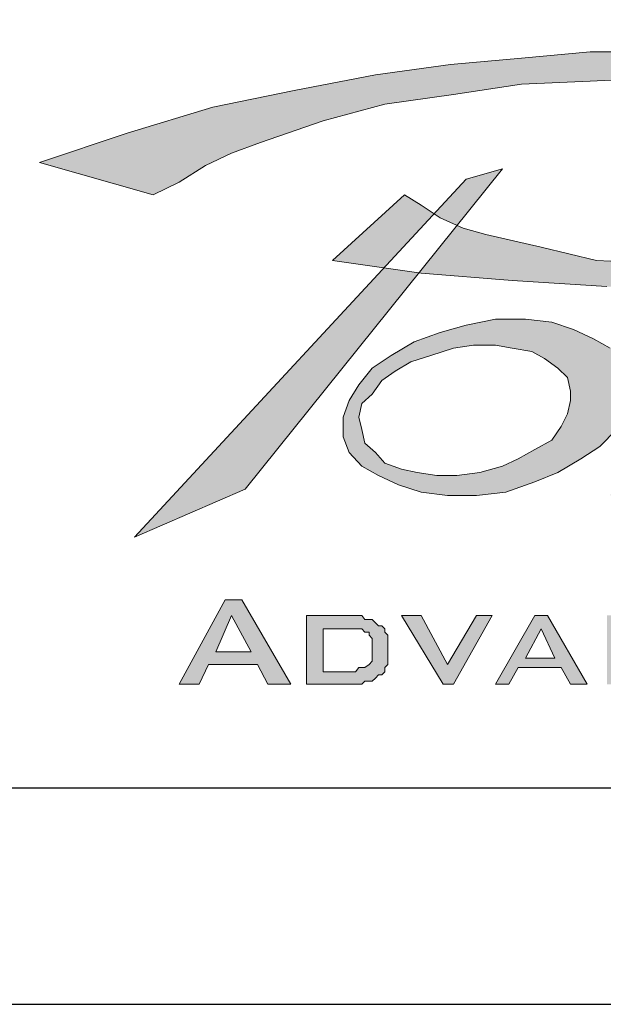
# Paper-space layout 'A2-V (Narrow)' of a CAD drawing. Header units: millimetres. Extents: x -5 to 415, y -15 to 579.
# Tile 4 of 17: x 223 to 236, y 0 to 23. Entities that reach past the tile are written whole.
import ezdxf

# ---------------------------------------------------------------- set-up
doc = ezdxf.new("R2010")
doc.units = ezdxf.units.MM
for name, color, linetype in [('Disegno1', 2, 'Continuous'), ('Tabella', 7, 'Continuous'), ('TabellaCampi', 2, 'Continuous'), ('TabellaIntestazioni', 1, 'Continuous')]:
    doc.layers.add(name, color=color, linetype=linetype)
doc.styles.get("Standard").update_dxf_attribs({"font": 'arial.ttf', "height": 3})

# ---------------------------------------------------------------- blocks, each defined once
blk = doc.blocks.new('L')
h = blk.add_hatch(color=5)
h.paths.add_polyline_path([(50.912, 9.696), (50.695, 9.334), (50.454, 9.021), (50.164, 8.659), (49.923, 8.274), (49.634, 7.912), (49.417, 7.526), (49.176, 7.213), (48.959, 6.852), (48.887, 6.707), (48.887, 6.466), (48.959, 6.321), (49.031, 6.177), (49.176, 6.104), (49.321, 6.008), (49.489, 5.935), (49.706, 5.935), (50.164, 5.935), (50.622, 6.104), (51.056, 6.249), (51.514, 6.393), (51.9, 6.707), (52.189, 6.924), (52.43, 7.141), (52.503, 7.382), (52.43, 7.382), (52.334, 7.382), (52.189, 7.382), (51.972, 7.31), (51.828, 7.31), (51.659, 7.31), (51.514, 7.31), (51.442, 7.31), (51.442, 7.213), (51.37, 7.141), (51.37, 7.068), (51.297, 6.924), (51.129, 6.852), (51.056, 6.707), (50.839, 6.61), (50.622, 6.466), (50.454, 6.393), (50.237, 6.393), (50.164, 6.393), (50.092, 6.393), (50.02, 6.466), (49.923, 6.538), (49.923, 6.707), (49.923, 6.779), (50.02, 6.996), (50.164, 7.382), (50.381, 7.912), (50.695, 8.346), (50.984, 8.876), (51.225, 9.334), (51.442, 9.624), (51.587, 9.696), (51.828, 9.696), (52.045, 9.792), (52.334, 9.792), (52.647, 9.792), (52.937, 9.696), (53.178, 9.696), (53.467, 9.624), (53.636, 9.551), (53.708, 9.624), (53.708, 9.696), (53.853, 9.865), (53.925, 10.009), (53.997, 10.154), (54.069, 10.299), (54.142, 10.467), (54.238, 10.54), (53.997, 10.54), (53.78, 10.54), (53.395, 10.467), (53.033, 10.467), (52.647, 10.395), (52.334, 10.299), (52.045, 10.226), (51.828, 10.226), (52.045, 10.467), (52.262, 10.757), (52.575, 11.07), (52.937, 11.359), (53.322, 11.745), (53.708, 12.034), (54.069, 12.348), (54.528, 12.637), (53.033, 12.637), (52.864, 12.42), (52.647, 12.203), (52.503, 11.89), (52.189, 11.6), (51.972, 11.215), (51.659, 10.829), (51.442, 10.467), (51.129, 10.009), (50.695, 10.009), (50.309, 9.937), (50.02, 9.937), (49.779, 9.865), (49.562, 9.865), (49.321, 9.865), (49.104, 9.865), (48.814, 9.937), (49.176, 10.54), (49.489, 11.07), (49.851, 11.432), (50.237, 11.745), (50.622, 11.89), (51.056, 11.962), (51.587, 11.962), (52.117, 11.817), (52.72, 12.565), (52.647, 12.637), (52.575, 12.637), (52.43, 12.637), (52.262, 12.637), (52.045, 12.637), (51.828, 12.565), (51.587, 12.565), (50.839, 12.492), (50.164, 12.275), (49.634, 11.89), (49.248, 11.504), (48.887, 11.142), (48.573, 10.684), (48.356, 10.226), (48.115, 9.937), (46.548, 9.937), (46.621, 9.865), (46.693, 9.696), (46.765, 9.624), (46.765, 9.551), (46.838, 9.479), (46.91, 9.407), (47.006, 9.407), (47.079, 9.407), (47.151, 9.407), (47.223, 9.407), (47.368, 9.407), (47.44, 9.407), (47.609, 9.407), (47.754, 9.407), (47.971, 9.479), (44.21, 4.2), (44.957, 3.597), (45.56, 4.441), (46.018, 5.188), (46.548, 5.935), (47.006, 6.707), (47.44, 7.454), (47.898, 8.129), (48.284, 8.804), (48.646, 9.479), (48.887, 9.551), (49.176, 9.551), (49.489, 9.551), (49.779, 9.624), (50.092, 9.624), (50.381, 9.624), (50.695, 9.624)])
h.paths.add_polyline_path([(46.548, 3.091), (48.212, 3.091), (48.212, 2.778), (46.91, 2.778), (46.91, 2.488), (47.681, 2.488), (47.681, 2.175), (46.91, 2.175), (46.91, 1.789), (48.212, 1.789), (48.212, 1.5), (46.548, 1.5)])
h.paths.add_polyline_path([(50.164, 2.778), (49.104, 2.778), (49.104, 2.488), (50.092, 2.488), (50.164, 2.488), (50.237, 2.488), (50.309, 2.488), (50.309, 2.392), (50.381, 2.392), (50.454, 2.32), (50.454, 2.247), (50.454, 2.175), (50.526, 2.175), (50.526, 2.103), (50.526, 1.886), (50.526, 1.789), (50.454, 1.789), (50.454, 1.717), (50.454, 1.645), (50.454, 1.572), (50.381, 1.572), (50.309, 1.5), (50.237, 1.5), (50.164, 1.5), (50.092, 1.5), (49.104, 1.5), (49.031, 1.5), (48.959, 1.5), (48.887, 1.5), (48.887, 1.572), (48.814, 1.572), (48.718, 1.645), (48.718, 1.717), (48.718, 1.789), (48.718, 1.886), (48.718, 1.958), (49.031, 1.958), (49.031, 1.789), (50.164, 1.789), (50.164, 2.175), (49.176, 2.175), (49.104, 2.175), (49.031, 2.175), (48.959, 2.175), (48.887, 2.175), (48.887, 2.247), (48.814, 2.247), (48.814, 2.32), (48.814, 2.392), (48.814, 2.488), (48.814, 2.561), (48.814, 2.705), (48.814, 2.778), (48.814, 2.85), (48.814, 2.922), (48.887, 2.995), (48.959, 3.091), (49.031, 3.091), (49.104, 3.091), (49.176, 3.091), (50.092, 3.091), (50.164, 3.091), (50.237, 3.091), (50.309, 3.091), (50.381, 2.995), (50.454, 2.922), (50.454, 2.85), (50.454, 2.778), (50.454, 2.705), (50.164, 2.633)])
h.paths.add_polyline_path([(46.163, 8.587), (46.163, 8.201), (46.09, 7.743), (45.873, 7.382), (45.488, 6.996), (45.03, 6.707), (44.596, 6.393), (43.993, 6.177), (43.294, 6.008), (42.619, 5.863), (41.944, 5.863), (41.414, 5.935), (40.811, 6.104), (40.377, 6.321), (39.992, 6.538), (39.702, 6.924), (39.534, 7.31), (39.534, 7.671), (39.702, 8.057), (39.919, 8.418), (40.209, 8.804), (40.667, 9.093), (41.197, 9.407), (41.8, 9.624), (42.475, 9.865), (43.077, 9.937), (43.752, 9.937), (44.355, 9.865), (44.885, 9.696), (45.343, 9.551), (45.705, 9.262), (46.018, 8.949)])
h.paths.add_polyline_path([(42.089, 9.262), (42.547, 9.334), (43.077, 9.334), (43.463, 9.334), (43.897, 9.19), (44.21, 9.021), (44.499, 8.876), (44.741, 8.587), (44.813, 8.346), (44.813, 8.057), (44.741, 7.743), (44.596, 7.454), (44.355, 7.213), (43.993, 6.924), (43.608, 6.779), (43.222, 6.538), (42.692, 6.466), (42.258, 6.393), (41.727, 6.393), (41.269, 6.393), (40.884, 6.538), (40.522, 6.707), (40.305, 6.852), (40.064, 7.068), (39.992, 7.382), (39.919, 7.671), (40.064, 7.984), (40.209, 8.274), (40.45, 8.515), (40.739, 8.732), (41.125, 8.949), (41.583, 9.19)], flags=16)
h.paths.add_polyline_path([(37.653, 10.082), (37.798, 10.082), (38.184, 10.082), (38.642, 10.009), (39.172, 10.009), (39.702, 9.937), (40.136, 9.865), (40.45, 9.865), (40.594, 9.792), (40.377, 9.696), (40.136, 9.624), (39.919, 9.479), (39.775, 9.407), (39.606, 9.262), (39.534, 9.19), (39.389, 9.021), (39.389, 8.949), (38.859, 9.262), (38.256, 9.407), (37.726, 9.551), (37.123, 9.551), (36.593, 9.551), (36.087, 9.479), (35.628, 9.407), (35.243, 9.262), (34.881, 9.093), (34.64, 8.949), (34.568, 8.804), (34.568, 8.659), (34.712, 8.515), (35.026, 8.346), (35.484, 8.274), (36.087, 8.274), (36.448, 8.274), (36.906, 8.274), (37.436, 8.201), (37.967, 8.201), (38.401, 8.057), (38.786, 7.816), (38.931, 7.743), (39.1, 7.526), (39.172, 7.382), (39.172, 7.141), (39.1, 7.068), (39.003, 6.996), (38.859, 6.852), (38.786, 6.779), (38.642, 6.61), (38.401, 6.538), (38.256, 6.466), (38.184, 6.393), (37.726, 6.249), (37.364, 6.177), (36.978, 6.104), (36.593, 6.008), (36.159, 6.008), (35.773, 5.935), (35.387, 6.008), (35.098, 6.008), (34.712, 6.104), (34.351, 6.177), (33.965, 6.321), (33.579, 6.466), (33.218, 6.61), (32.905, 6.779), (32.76, 6.996), (32.688, 7.141), (32.76, 7.141), (32.76, 7.213), (32.832, 7.213), (32.905, 7.31), (32.977, 7.31), (33.507, 6.924), (34.038, 6.61), (34.64, 6.466), (35.243, 6.321), (35.845, 6.321), (36.376, 6.321), (36.906, 6.393), (37.364, 6.466), (37.726, 6.61), (38.039, 6.779), (38.184, 6.996), (38.184, 7.141), (38.039, 7.31), (37.726, 7.526), (37.195, 7.599), (36.448, 7.671), (36.159, 7.743), (35.773, 7.816), (35.387, 7.912), (34.954, 8.057), (34.568, 8.201), (34.351, 8.346), (34.11, 8.659), (34.11, 8.876), (34.11, 9.093), (34.279, 9.262), (34.423, 9.407), (34.568, 9.551), (35.026, 9.792), (35.556, 9.937), (36.159, 10.009), (36.689, 10.082), (37.195, 10.082)])
h.paths.add_polyline_path([(34.881, 10.154), (34.568, 10.009), (34.351, 9.937), (34.11, 9.792), (33.893, 9.624), (33.748, 9.551), (33.579, 9.407), (33.507, 9.262), (33.435, 9.093), (33.29, 9.093), (33.146, 9.093), (32.905, 9.093), (32.76, 9.093), (32.615, 9.093), (32.374, 9.021), (32.23, 9.021), (32.013, 8.949), (31.482, 8.804), (31.024, 8.587), (30.494, 8.274), (29.964, 7.912), (29.457, 7.526), (28.999, 7.141), (28.541, 6.779), (28.252, 6.393), (28.156, 6.321), (28.011, 6.177), (27.939, 6.104), (27.794, 5.935), (27.722, 5.791), (27.553, 5.719), (27.481, 5.646), (27.481, 5.574), (27.408, 5.719), (27.408, 5.791), (27.336, 5.935), (27.264, 6.008), (27.264, 6.104), (27.191, 6.249), (27.119, 6.321), (27.119, 6.466), (27.408, 6.779), (27.722, 7.141), (28.011, 7.526), (28.252, 7.912), (28.397, 8.346), (28.614, 8.804), (28.758, 9.262), (28.999, 9.792), (30.663, 10.009), (30.494, 9.696), (30.277, 9.479), (30.06, 9.19), (29.819, 8.876), (29.602, 8.587), (29.361, 8.274), (29.144, 7.912), (28.927, 7.599), (29.144, 7.743), (29.361, 7.912), (29.602, 8.129), (29.891, 8.274), (30.205, 8.515), (30.494, 8.732), (30.735, 8.876), (30.952, 9.021), (31.169, 9.093), (31.41, 9.262), (31.627, 9.334), (31.868, 9.479), (32.085, 9.551), (32.302, 9.696), (32.543, 9.792), (32.688, 9.865), (33.146, 10.009), (33.579, 10.082), (34.038, 10.154), (34.351, 10.154), (34.64, 10.226), (34.785, 10.154)])
h.paths.add_polyline_path([(37.581, 3.091), (37.653, 3.091), (37.653, 2.995), (37.726, 2.995), (37.726, 2.922), (37.798, 2.922), (37.798, 2.85), (37.798, 2.778), (37.798, 2.705), (37.798, 1.886), (37.798, 1.789), (37.798, 1.717), (37.798, 1.645), (37.726, 1.645), (37.726, 1.572), (37.653, 1.572), (37.653, 1.5), (37.581, 1.5), (37.509, 1.5), (37.436, 1.5), (36.231, 1.5), (36.159, 1.5), (36.087, 1.5), (35.99, 1.5), (35.99, 1.572), (35.918, 1.572), (35.918, 1.645), (35.845, 1.645), (35.845, 1.717), (35.845, 1.789), (35.845, 1.886), (35.845, 2.705), (35.845, 2.778), (35.845, 2.85), (35.845, 2.922), (35.918, 2.922), (35.918, 2.995), (35.99, 2.995), (35.99, 3.091), (36.087, 3.091), (36.159, 3.091), (36.231, 3.091), (37.436, 3.091), (37.509, 3.091)])
h.paths.add_polyline_path([(38.497, 3.091), (38.859, 3.091), (38.859, 1.789), (39.992, 1.789), (39.992, 1.5), (38.497, 1.5)])
h.paths.add_polyline_path([(42.017, 2.778), (40.739, 2.778), (40.739, 1.789), (42.017, 1.789)], flags=16)
h.paths.add_polyline_path([(40.45, 2.705), (40.45, 2.778), (40.45, 2.85), (40.45, 2.922), (40.45, 2.995), (40.522, 2.995), (40.594, 3.091), (40.667, 3.091), (40.739, 3.091), (40.811, 3.091), (41.944, 3.091), (42.017, 3.091), (42.089, 3.091), (42.185, 3.091), (42.258, 3.091), (42.258, 2.995), (42.33, 2.995), (42.33, 2.922), (42.33, 2.85), (42.402, 2.85), (42.402, 2.778), (42.402, 2.705), (42.402, 1.886), (42.402, 1.789), (42.402, 1.717), (42.33, 1.717), (42.33, 1.645), (42.33, 1.572), (42.258, 1.572), (42.258, 1.5), (42.185, 1.5), (42.089, 1.5), (42.017, 1.5), (41.944, 1.5), (40.811, 1.5), (40.739, 1.5), (40.667, 1.5), (40.594, 1.5), (40.522, 1.572), (40.45, 1.572), (40.45, 1.645), (40.45, 1.717), (40.45, 1.789), (40.45, 1.886)])
h.paths.add_polyline_path([(44.499, 2.778), (43.391, 2.778), (43.391, 1.789), (44.499, 1.789), (44.499, 2.103), (43.897, 2.103), (43.897, 2.392), (44.885, 2.392), (44.885, 1.886), (44.885, 1.789), (44.885, 1.717), (44.813, 1.645), (44.813, 1.572), (44.741, 1.572), (44.741, 1.5), (44.668, 1.5), (44.596, 1.5), (44.499, 1.5), (43.391, 1.5), (43.294, 1.5), (43.222, 1.5), (43.15, 1.5), (43.077, 1.572), (43.005, 1.645), (43.005, 1.717), (43.005, 1.789), (43.005, 1.886), (43.005, 2.705), (43.005, 2.778), (43.005, 2.85), (43.005, 2.922), (43.077, 2.995), (43.15, 3.091), (43.222, 3.091), (43.294, 3.091), (43.391, 3.091), (44.499, 3.091), (44.596, 3.091), (44.668, 3.091), (44.741, 3.091), (44.741, 2.995), (44.813, 2.995), (44.813, 2.922), (44.885, 2.85), (44.885, 2.778), (44.885, 2.705), (44.499, 2.633)])
h.paths.add_polyline_path([(45.488, 3.091), (45.873, 3.091), (45.873, 1.5), (45.488, 1.5)])
h.paths.add_polyline_path([(29.747, 3.091), (29.819, 3.091), (29.891, 3.091), (29.964, 3.091), (29.964, 2.995), (30.06, 2.995), (30.06, 2.922), (30.132, 2.85), (30.132, 2.778), (30.132, 2.705), (30.132, 2.561), (29.747, 2.488), (29.747, 2.778), (28.758, 2.778), (28.758, 1.789), (29.747, 1.789), (29.747, 2.103), (30.132, 2.03), (30.132, 1.886), (30.132, 1.789), (30.132, 1.717), (30.06, 1.645), (30.06, 1.572), (29.964, 1.572), (29.964, 1.5), (29.891, 1.5), (29.819, 1.5), (29.747, 1.5), (28.758, 1.5), (28.686, 1.5), (28.614, 1.5), (28.541, 1.5), (28.469, 1.572), (28.397, 1.645), (28.397, 1.717), (28.397, 1.789), (28.397, 1.886), (28.397, 2.705), (28.397, 2.778), (28.397, 2.85), (28.397, 2.922), (28.469, 2.995), (28.541, 3.091), (28.614, 3.091), (28.686, 3.091), (28.758, 3.091)])
h.paths.add_polyline_path([(30.735, 3.091), (31.097, 3.091), (31.097, 2.488), (32.23, 2.488), (32.23, 3.091), (32.615, 3.091), (32.615, 1.5), (32.23, 1.5), (32.23, 2.175), (31.097, 2.175), (31.097, 1.5), (30.735, 1.5)])
h.paths.add_polyline_path([(33.29, 3.091), (33.579, 3.091), (34.881, 2.03), (34.881, 3.091), (35.17, 3.091), (35.17, 1.5), (34.954, 1.5), (33.676, 2.561), (33.676, 1.5), (33.29, 1.5)])
h.paths.add_polyline_path([(37.436, 2.778), (36.231, 2.778), (36.231, 1.789), (37.436, 1.789)], flags=16)
h.paths.add_polyline_path([(27.481, 9.021), (27.191, 9.334), (26.806, 9.551), (26.275, 9.696), (25.673, 9.865), (25.07, 9.865), (24.395, 9.865), (23.72, 9.696), (23.045, 9.551), (22.443, 9.334), (21.912, 9.021), (21.551, 8.659), (21.237, 8.346), (21.02, 7.984), (20.948, 7.599), (21.02, 7.213), (21.165, 6.852), (21.551, 6.538), (21.912, 6.321), (22.443, 6.177), (22.973, 6.008), (23.648, 6.008), (24.323, 6.008), (24.998, 6.104), (25.239, 6.177), (25.456, 6.249), (25.769, 6.393), (26.058, 6.466), (26.275, 6.61), (26.589, 6.707), (26.806, 6.852), (27.047, 6.924), (25.842, 7.141), (25.673, 6.996), (25.456, 6.852), (25.167, 6.707), (24.853, 6.61), (24.178, 6.466), (23.431, 6.466), (23.045, 6.466), (22.756, 6.538), (22.443, 6.61), (22.153, 6.779), (21.84, 6.924), (21.695, 7.141), (21.551, 7.454), (21.454, 7.743), (27.481, 7.599), (27.553, 7.743), (27.649, 7.912), (27.722, 7.984), (27.722, 8.129), (27.722, 8.274), (27.722, 8.418), (27.722, 8.587), (27.722, 8.659)])
h.paths.add_polyline_path([(22.901, 8.949), (23.262, 9.021), (23.648, 9.093), (23.865, 9.19), (24.251, 9.262), (24.636, 9.262), (25.07, 9.262), (25.6, 9.19), (26.058, 9.093), (26.372, 8.876), (26.516, 8.732), (26.589, 8.587), (26.589, 8.418), (26.589, 8.201), (21.454, 7.984), (21.623, 8.201), (21.84, 8.418), (22.226, 8.659), (22.515, 8.804)], flags=16)
h.paths.add_polyline_path([(20.707, 15.506), (21.84, 15.12), (22.973, 14.758), (23.865, 14.373), (24.636, 14.083), (25.239, 13.698), (25.673, 13.408), (26.058, 13.095), (26.203, 12.806), (26.275, 12.565), (26.203, 12.348), (26.058, 12.107), (25.769, 11.89), (25.383, 11.673), (24.323, 11.359), (22.973, 11.07), (21.31, 10.829), (19.429, 10.684), (17.404, 10.612), (15.283, 10.612), (13.114, 10.684), (10.92, 10.829), (8.823, 10.998), (6.774, 11.287), (8.437, 12.806), (8.823, 12.565), (9.257, 12.275), (9.787, 12.034), (10.317, 11.89), (11.595, 11.6), (12.873, 11.287), (14.319, 11.215), (15.813, 11.142), (17.236, 11.142), (18.682, 11.215), (20.032, 11.359), (21.237, 11.6), (22.298, 11.89), (23.118, 12.203), (23.431, 12.42), (23.648, 12.565), (23.793, 12.806), (23.865, 13.023), (23.865, 13.24), (23.793, 13.481), (23.576, 13.698), (23.359, 13.915), (22.756, 14.3), (21.985, 14.614), (21.02, 14.831), (19.887, 15.048), (18.61, 15.289), (17.236, 15.433), (15.813, 15.506), (14.222, 15.506), (12.728, 15.433), (11.137, 15.361), (9.57, 15.12), (7.979, 14.903), (6.557, 14.517), (5.11, 14.011), (4.435, 13.77), (3.833, 13.481), (3.23, 13.095), (2.628, 12.806), (0, 13.553), (2.025, 14.228), (4.002, 14.831), (5.882, 15.216), (7.762, 15.578), (9.498, 15.819), (11.137, 15.964), (12.728, 16.108), (14.15, 16.108), (15.597, 16.108), (16.874, 16.036), (18.007, 15.891), (19.044, 15.819)])
h.paths.add_polyline_path([(20.707, 9.696), (21.02, 9.865), (21.237, 10.009), (21.551, 10.154), (21.768, 10.154), (21.985, 10.154), (22.153, 10.154), (22.298, 10.154), (22.37, 10.154), (22.443, 10.154), (22.587, 10.082), (22.828, 10.009), (23.045, 9.865), (22.443, 9.792), (21.84, 9.551), (21.237, 9.334), (20.635, 8.949), (20.104, 8.587), (19.646, 8.201), (19.285, 7.912), (18.971, 7.671), (16.729, 5.646), (16.633, 5.646), (16.633, 5.719), (16.561, 5.719), (16.488, 5.719), (16.416, 5.791), (16.344, 5.791), (16.271, 5.863), (16.344, 6.008), (16.488, 6.249), (16.561, 6.466), (16.633, 6.707), (16.802, 6.924), (16.874, 7.068), (16.946, 7.31), (17.019, 7.454), (17.091, 7.671), (17.236, 7.912), (17.332, 8.129), (17.404, 8.274), (17.549, 8.515), (17.621, 8.732), (17.694, 8.949), (17.838, 9.19), (17.766, 9.093), (17.694, 9.021), (17.549, 8.949), (17.477, 8.876), (17.332, 8.804), (17.163, 8.732), (16.946, 8.587), (16.802, 8.515), (16.633, 8.346), (16.416, 8.274), (16.271, 8.129), (16.127, 7.984), (15.886, 7.816), (15.741, 7.743), (15.597, 7.599), (15.524, 7.526), (15.283, 7.382), (15.066, 7.141), (14.922, 6.996), (14.68, 6.852), (14.536, 6.61), (14.391, 6.393), (14.222, 6.177), (14.078, 5.935), (14.078, 5.863), (14.006, 5.863), (14.006, 5.791), (13.933, 5.719), (13.861, 5.574), (13.789, 5.646), (13.716, 5.719), (13.62, 5.719), (13.548, 5.791), (13.475, 5.791), (13.403, 5.863), (13.258, 5.863), (13.186, 5.863), (13.331, 6.104), (13.403, 6.321), (13.548, 6.538), (13.716, 6.779), (13.789, 6.996), (13.933, 7.141), (14.006, 7.382), (14.078, 7.599), (14.15, 7.816), (14.319, 8.057), (14.391, 8.274), (14.464, 8.515), (14.608, 8.732), (14.753, 9.021), (14.825, 9.262), (14.994, 9.479), (15.138, 9.551), (15.355, 9.551), (15.597, 9.624), (15.813, 9.696), (15.958, 9.792), (16.199, 9.792), (16.416, 9.865), (16.633, 9.937), (16.416, 9.696), (16.271, 9.479), (16.127, 9.19), (15.886, 8.949), (15.741, 8.659), (15.524, 8.346), (15.283, 7.912), (14.922, 7.454), (15.138, 7.526), (15.283, 7.671), (15.524, 7.816), (15.669, 7.984), (15.886, 8.129), (16.127, 8.274), (16.271, 8.418), (16.488, 8.587), (16.633, 8.732), (16.874, 8.804), (17.091, 9.021), (17.332, 9.19), (17.621, 9.334), (17.838, 9.479), (18.079, 9.624), (18.369, 9.792), (18.441, 9.792), (18.537, 9.792), (18.682, 9.792), (18.754, 9.792), (18.827, 9.792), (18.971, 9.792), (19.044, 9.792), (19.14, 9.792), (18.971, 9.479), (18.754, 9.19), (18.537, 8.876), (18.296, 8.515), (18.079, 8.057), (17.766, 7.599), (17.477, 7.068), (17.163, 6.538), (17.694, 6.924), (18.224, 7.454), (18.827, 7.984), (19.429, 8.659), (20.104, 9.19)])
h.paths.add_polyline_path([(12.342, 9.696), (12.8, 9.479), (13.186, 9.262), (13.475, 8.949), (13.62, 8.587), (13.62, 8.129), (13.548, 7.743), (13.331, 7.382), (12.945, 6.996), (12.511, 6.707), (11.981, 6.393), (11.45, 6.177), (10.775, 5.935), (10.1, 5.863), (9.425, 5.863), (8.823, 5.935), (8.292, 6.104), (7.834, 6.321), (7.449, 6.538), (7.159, 6.852), (7.015, 7.213), (7.015, 7.671), (7.159, 8.057), (7.376, 8.418), (7.69, 8.804), (8.124, 9.093), (8.654, 9.407), (9.257, 9.624), (9.859, 9.792), (10.534, 9.937), (11.233, 9.937), (11.836, 9.865)])
h.paths.add_polyline_path([(21.695, 2.561), (21.623, 2.633), (21.551, 2.705), (21.454, 2.705), (21.454, 2.778), (21.382, 2.778), (21.31, 2.778), (21.237, 2.778), (21.165, 2.778), (20.49, 2.778), (20.49, 1.789), (21.02, 1.789), (21.093, 1.789), (21.165, 1.789), (21.237, 1.789), (21.31, 1.789), (21.382, 1.886), (21.454, 1.886), (21.551, 1.886), (21.623, 1.958), (21.623, 2.03), (21.695, 2.103), (21.695, 2.175), (21.695, 2.247), (21.695, 2.32), (21.695, 2.392), (21.695, 2.488)], flags=16)
h.paths.add_polyline_path([(21.165, 3.091), (21.31, 3.091), (21.382, 3.091), (21.454, 3.091), (21.551, 2.995), (21.623, 2.995), (21.695, 2.922), (21.768, 2.922), (21.84, 2.85), (21.912, 2.85), (21.912, 2.778), (21.985, 2.705), (21.985, 2.633), (22.057, 2.561), (22.057, 2.488), (22.057, 2.392), (22.057, 2.32), (22.057, 2.175), (22.057, 2.103), (22.057, 2.03), (21.985, 1.958), (21.985, 1.886), (21.912, 1.789), (21.912, 1.717), (21.84, 1.717), (21.768, 1.645), (21.695, 1.572), (21.623, 1.572), (21.551, 1.572), (21.382, 1.5), (21.31, 1.5), (21.165, 1.5), (21.093, 1.5), (20.104, 1.5), (20.104, 3.091)])
h.paths.add_polyline_path([(24.636, 3.091), (23.72, 3.091), (23.72, 3.453), (25.914, 3.453), (25.914, 3.091), (25.07, 3.091), (25.07, 1.5), (24.636, 1.5)])
h.paths.add_polyline_path([(26.203, 3.091), (27.866, 3.091), (27.866, 2.778), (26.589, 2.778), (26.589, 2.488), (27.336, 2.488), (27.336, 2.175), (26.589, 2.175), (26.589, 1.789), (27.866, 1.789), (27.866, 1.5), (26.203, 1.5)])
h.paths.add_polyline_path([(13.114, 3.091), (13.331, 3.091), (14.608, 2.03), (14.608, 3.091), (14.994, 3.091), (14.994, 1.5), (14.68, 1.5), (13.403, 2.561), (13.403, 1.5), (13.114, 1.5)])
h.paths.add_polyline_path([(16.946, 2.778), (15.958, 2.778), (15.958, 1.789), (16.946, 1.789), (16.946, 2.103), (17.332, 2.03), (17.332, 1.886), (17.332, 1.789), (17.332, 1.717), (17.332, 1.645), (17.236, 1.572), (17.163, 1.5), (17.091, 1.5), (17.019, 1.5), (16.946, 1.5), (15.958, 1.5), (15.886, 1.5), (15.813, 1.5), (15.741, 1.5), (15.741, 1.572), (15.669, 1.572), (15.669, 1.645), (15.597, 1.717), (15.597, 1.789), (15.597, 1.886), (15.597, 2.705), (15.597, 2.778), (15.597, 2.85), (15.669, 2.922), (15.669, 2.995), (15.741, 2.995), (15.741, 3.091), (15.813, 3.091), (15.886, 3.091), (15.958, 3.091), (16.946, 3.091), (17.019, 3.091), (17.091, 3.091), (17.163, 3.091), (17.236, 2.995), (17.332, 2.922), (17.332, 2.85), (17.332, 2.778), (17.332, 2.705), (17.332, 2.561), (16.946, 2.488)])
h.paths.add_polyline_path([(17.935, 3.091), (19.574, 3.091), (19.574, 2.778), (18.296, 2.778), (18.296, 2.488), (19.044, 2.488), (19.044, 2.175), (18.296, 2.175), (18.296, 1.789), (19.574, 1.789), (19.574, 1.5), (17.935, 1.5)])
h.paths.add_polyline_path([(12.27, 8.274), (12.27, 8.057), (12.198, 7.743), (12.053, 7.454), (11.836, 7.141), (11.45, 6.924), (11.065, 6.707), (10.703, 6.538), (10.173, 6.393), (9.642, 6.321), (9.184, 6.321), (8.726, 6.393), (8.365, 6.466), (7.979, 6.61), (7.762, 6.852), (7.521, 7.068), (7.449, 7.382), (7.376, 7.671), (7.449, 7.984), (7.69, 8.201), (7.907, 8.515), (8.22, 8.732), (8.582, 8.949), (9.04, 9.093), (9.57, 9.262), (10.028, 9.334), (10.534, 9.334), (10.92, 9.262), (11.378, 9.19), (11.667, 9.021), (11.981, 8.804), (12.198, 8.587)], flags=16)
h.paths.add_polyline_path([(10.703, 13.408), (9.859, 13.167), (2.194, 4.899), (4.749, 6.008)])
h.paths.add_polyline_path([(4.291, 3.453), (4.677, 3.453), (5.81, 1.5), (5.279, 1.5), (5.038, 1.958), (3.905, 1.958), (3.688, 1.5), (3.23, 1.5)])
h.paths.add_polyline_path([(7.69, 2.561), (7.617, 2.633), (7.617, 2.705), (7.521, 2.705), (7.449, 2.778), (7.376, 2.778), (7.304, 2.778), (7.232, 2.778), (7.159, 2.778), (6.557, 2.778), (6.557, 1.789), (7.015, 1.789), (7.087, 1.789), (7.159, 1.789), (7.232, 1.789), (7.304, 1.789), (7.376, 1.886), (7.449, 1.886), (7.521, 1.886), (7.617, 1.958), (7.69, 2.03), (7.69, 2.103), (7.69, 2.175), (7.69, 2.247), (7.69, 2.32), (7.69, 2.392), (7.69, 2.488)], flags=16)
h.paths.add_polyline_path([(6.171, 3.091), (7.159, 3.091), (7.304, 3.091), (7.376, 3.091), (7.449, 3.091), (7.521, 2.995), (7.69, 2.995), (7.762, 2.922), (7.834, 2.85), (7.907, 2.85), (7.979, 2.778), (7.979, 2.705), (8.051, 2.633), (8.051, 2.561), (8.051, 2.488), (8.051, 2.392), (8.051, 2.32), (8.051, 2.175), (8.051, 2.103), (8.051, 2.03), (8.051, 1.958), (7.979, 1.886), (7.979, 1.789), (7.907, 1.717), (7.834, 1.717), (7.762, 1.645), (7.69, 1.572), (7.617, 1.572), (7.521, 1.572), (7.449, 1.5), (7.304, 1.5), (7.232, 1.5), (7.087, 1.5), (6.171, 1.5)])
h.paths.add_polyline_path([(8.365, 3.091), (8.823, 3.091), (9.425, 1.958), (10.1, 3.091), (10.462, 3.091), (9.57, 1.5), (9.329, 1.5)])
h.paths.add_polyline_path([(11.45, 3.091), (11.74, 3.091), (12.656, 1.5), (12.27, 1.5), (12.053, 1.886), (11.065, 1.886), (10.848, 1.5), (10.534, 1.5)])
h.paths.add_polyline_path([(11.233, 2.103), (11.908, 2.103), (11.595, 2.778)], flags=16)
h.paths.add_polyline_path([(4.074, 2.247), (4.893, 2.247), (4.435, 3.091)], flags=16)
at = {"layer": 'Tabella', "color": 7, "lineweight": 0}
for p, q in [((9.498, 15.819), (11.137, 15.964)), ((11.137, 15.964), (12.728, 16.108)), ((12.728, 16.108), (14.15, 16.108)), ((7.762, 15.578), (9.498, 15.819)), ((5.882, 15.216), (7.762, 15.578)), ((14.222, 15.506), (12.728, 15.433)), ((11.137, 15.361), (9.57, 15.12)), ((12.728, 15.433), (11.137, 15.361)), ((4.002, 14.831), (5.882, 15.216)), ((9.57, 15.12), (7.979, 14.903)), ((2.025, 14.228), (4.002, 14.831)), ((7.979, 14.903), (6.557, 14.517)), ((6.557, 14.517), (5.11, 14.011)), ((0, 13.553), (2.025, 14.228)), ((5.11, 14.011), (4.435, 13.77)), ((4.435, 13.77), (3.833, 13.481)), ((0, 13.553), (0, 13.553)), ((2.628, 12.806), (0, 13.553)), ((3.833, 13.481), (3.23, 13.095)), ((4.749, 6.008), (10.703, 13.408)), ((10.703, 13.408), (9.859, 13.167)), ((9.859, 13.167), (2.194, 4.899)), ((3.23, 13.095), (2.628, 12.806)), ((9.859, 13.167), (9.859, 13.167)), ((6.774, 11.287), (8.437, 12.806)), ((8.437, 12.806), (8.823, 12.565)), ((8.823, 12.565), (9.257, 12.275)), ((9.257, 12.275), (9.787, 12.034)), ((9.787, 12.034), (10.317, 11.89)), ((10.317, 11.89), (11.595, 11.6)), ((11.595, 11.6), (12.873, 11.287)), ((8.823, 10.998), (6.774, 11.287)), ((12.873, 11.287), (14.319, 11.215)), ((10.92, 10.829), (8.823, 10.998)), ((13.114, 10.684), (10.92, 10.829)), ((9.257, 9.624), (9.859, 9.792)), ((9.859, 9.792), (10.534, 9.937)), ((9.859, 9.792), (9.859, 9.792)), ((10.534, 9.937), (11.233, 9.937)), ((11.233, 9.937), (11.836, 9.865)), ((11.836, 9.865), (12.342, 9.696)), ((8.654, 9.407), (9.257, 9.624)), ((12.342, 9.696), (12.8, 9.479)), ((8.124, 9.093), (8.654, 9.407)), ((9.57, 9.262), (10.028, 9.334)), ((10.028, 9.334), (10.534, 9.334)), ((10.534, 9.334), (10.92, 9.262)), ((12.8, 9.479), (13.186, 9.262)), ((9.04, 9.093), (9.57, 9.262)), ((9.57, 9.262), (9.57, 9.262)), ((10.92, 9.262), (11.378, 9.19)), ((11.378, 9.19), (11.667, 9.021)), ((7.69, 8.804), (8.124, 9.093)), ((8.22, 8.732), (8.582, 8.949)), ((8.582, 8.949), (9.04, 9.093)), ((11.667, 9.021), (11.981, 8.804)), ((7.376, 8.418), (7.69, 8.804)), ((7.907, 8.515), (8.22, 8.732)), ((11.981, 8.804), (12.198, 8.587)), ((7.159, 8.057), (7.376, 8.418)), ((7.69, 8.201), (7.907, 8.515)), ((12.198, 8.587), (12.27, 8.274)), ((7.449, 7.984), (7.69, 8.201)), ((12.27, 8.274), (12.27, 8.057)), ((7.015, 7.671), (7.159, 8.057)), ((7.376, 7.671), (7.449, 7.984)), ((12.27, 8.057), (12.198, 7.743)), ((12.198, 7.743), (12.053, 7.454)), ((7.015, 7.213), (7.015, 7.671)), ((7.449, 7.382), (7.376, 7.671)), ((7.521, 7.068), (7.449, 7.382)), ((12.053, 7.454), (11.836, 7.141)), ((13.331, 7.382), (12.945, 6.996)), ((7.159, 6.852), (7.015, 7.213)), ((7.762, 6.852), (7.521, 7.068)), ((11.836, 7.141), (11.45, 6.924)), ((7.449, 6.538), (7.159, 6.852)), ((7.979, 6.61), (7.762, 6.852)), ((11.45, 6.924), (11.065, 6.707)), ((12.945, 6.996), (12.511, 6.707)), ((8.365, 6.466), (7.979, 6.61)), ((11.065, 6.707), (10.703, 6.538)), ((12.511, 6.707), (11.981, 6.393)), ((7.834, 6.321), (7.449, 6.538)), ((8.726, 6.393), (8.365, 6.466)), ((9.184, 6.321), (8.726, 6.393)), ((10.173, 6.393), (9.642, 6.321)), ((10.703, 6.538), (10.173, 6.393)), ((11.981, 6.393), (11.45, 6.177)), ((8.292, 6.104), (7.834, 6.321)), ((9.642, 6.321), (9.184, 6.321)), ((11.45, 6.177), (10.775, 5.935)), ((2.194, 4.899), (4.749, 6.008)), ((8.823, 5.935), (8.292, 6.104)), ((9.425, 5.863), (8.823, 5.935)), ((10.775, 5.935), (10.1, 5.863)), ((10.1, 5.863), (9.425, 5.863)), ((3.23, 1.5), (4.291, 3.453)), ((4.291, 3.453), (4.677, 3.453)), ((4.677, 3.453), (5.81, 1.5)), ((4.435, 3.091), (4.074, 2.247)), ((4.893, 2.247), (4.435, 3.091)), ((6.171, 3.091), (7.159, 3.091)), ((6.171, 1.5), (6.171, 3.091)), ((7.159, 3.091), (7.304, 3.091)), ((7.304, 3.091), (7.376, 3.091)), ((7.376, 3.091), (7.449, 3.091)), ((7.449, 3.091), (7.521, 2.995)), ((7.521, 2.995), (7.69, 2.995)), ((7.69, 2.995), (7.762, 2.922)), ((8.365, 3.091), (8.823, 3.091)), ((9.329, 1.5), (8.365, 3.091)), ((8.823, 3.091), (9.425, 1.958)), ((9.425, 1.958), (10.1, 3.091)), ((10.462, 3.091), (9.57, 1.5)), ((10.1, 3.091), (10.462, 3.091)), ((10.534, 1.5), (11.45, 3.091)), ((11.45, 3.091), (11.74, 3.091)), ((11.74, 3.091), (12.656, 1.5)), ((6.557, 2.778), (6.557, 1.789)), ((7.159, 2.778), (6.557, 2.778)), ((7.232, 2.778), (7.159, 2.778)), ((7.304, 2.778), (7.232, 2.778)), ((7.376, 2.778), (7.304, 2.778)), ((7.449, 2.778), (7.376, 2.778)), ((7.521, 2.705), (7.449, 2.778)), ((7.762, 2.922), (7.834, 2.85)), ((7.834, 2.85), (7.907, 2.85)), ((7.907, 2.85), (7.979, 2.778)), ((7.979, 2.778), (7.979, 2.705)), ((11.595, 2.778), (11.233, 2.103)), ((11.908, 2.103), (11.595, 2.778)), ((7.617, 2.705), (7.521, 2.705)), ((7.617, 2.633), (7.617, 2.705)), ((7.69, 2.561), (7.617, 2.633)), ((7.69, 2.488), (7.69, 2.561)), ((7.979, 2.705), (8.051, 2.633)), ((8.051, 2.633), (8.051, 2.561)), ((8.051, 2.561), (8.051, 2.488)), ((7.69, 2.392), (7.69, 2.488)), ((7.69, 2.32), (7.69, 2.392)), ((7.69, 2.247), (7.69, 2.32)), ((8.051, 2.488), (8.051, 2.392)), ((8.051, 2.392), (8.051, 2.32)), ((8.051, 2.32), (8.051, 2.175)), ((4.074, 2.247), (4.074, 2.247)), ((4.074, 2.247), (4.893, 2.247)), ((7.69, 2.175), (7.69, 2.247)), ((7.69, 2.103), (7.69, 2.175)), ((7.69, 2.03), (7.69, 2.103)), ((8.051, 2.175), (8.051, 2.103)), ((8.051, 2.103), (8.051, 2.03)), ((11.233, 2.103), (11.233, 2.103)), ((11.233, 2.103), (11.908, 2.103)), ((3.905, 1.958), (3.688, 1.5)), ((5.038, 1.958), (3.905, 1.958)), ((5.279, 1.5), (5.038, 1.958)), ((7.304, 1.789), (7.376, 1.886)), ((7.376, 1.886), (7.449, 1.886)), ((7.449, 1.886), (7.521, 1.886)), ((7.521, 1.886), (7.617, 1.958)), ((7.617, 1.958), (7.69, 2.03)), ((8.051, 1.958), (7.979, 1.886)), ((7.979, 1.886), (7.979, 1.789)), ((8.051, 2.03), (8.051, 1.958)), ((11.065, 1.886), (10.848, 1.5)), ((12.053, 1.886), (11.065, 1.886)), ((12.27, 1.5), (12.053, 1.886)), ((6.557, 1.789), (6.557, 1.789)), ((6.557, 1.789), (7.015, 1.789)), ((7.015, 1.789), (7.087, 1.789)), ((7.087, 1.789), (7.159, 1.789)), ((7.159, 1.789), (7.232, 1.789)), ((7.232, 1.789), (7.304, 1.789)), ((7.762, 1.645), (7.69, 1.572)), ((7.834, 1.717), (7.762, 1.645)), ((7.907, 1.717), (7.834, 1.717)), ((7.979, 1.789), (7.907, 1.717)), ((3.23, 1.5), (3.23, 1.5)), ((3.688, 1.5), (3.23, 1.5)), ((5.81, 1.5), (5.279, 1.5)), ((6.171, 1.5), (6.171, 1.5)), ((7.087, 1.5), (6.171, 1.5)), ((7.232, 1.5), (7.087, 1.5)), ((7.304, 1.5), (7.232, 1.5)), ((7.449, 1.5), (7.304, 1.5)), ((7.521, 1.572), (7.449, 1.5)), ((7.617, 1.572), (7.521, 1.572)), ((7.69, 1.572), (7.617, 1.572)), ((9.329, 1.5), (9.329, 1.5)), ((9.57, 1.5), (9.329, 1.5)), ((10.534, 1.5), (10.534, 1.5)), ((10.848, 1.5), (10.534, 1.5)), ((12.656, 1.5), (12.27, 1.5))]:
    blk.add_line(p, q, dxfattribs=at)
blk = doc.blocks.new('powersoft')
at = {"layer": 'Tabella', "color": 7, "lineweight": 0}
for p, q in [((-172.502, 16.711), (-170.863, 16.855)), ((-170.863, 16.855), (-169.272, 17)), ((-169.272, 17), (-167.85, 17)), ((-174.238, 16.47), (-172.502, 16.711)), ((-176.118, 16.108), (-174.238, 16.47)), ((-167.778, 16.397), (-169.272, 16.325)), ((-170.863, 16.253), (-172.43, 16.012)), ((-169.272, 16.325), (-170.863, 16.253)), ((-177.998, 15.722), (-176.118, 16.108)), ((-172.43, 16.012), (-174.021, 15.795)), ((-179.975, 15.12), (-177.998, 15.722)), ((-174.021, 15.795), (-175.443, 15.409)), ((-175.443, 15.409), (-176.89, 14.903)), ((-182, 14.445), (-179.975, 15.12)), ((-176.89, 14.903), (-177.565, 14.662)), ((-177.565, 14.662), (-178.167, 14.372)), ((-182, 14.445), (-182, 14.445)), ((-179.372, 13.697), (-182, 14.445)), ((-178.167, 14.372), (-178.77, 13.987)), ((-177.251, 6.9), (-171.297, 14.3)), ((-171.297, 14.3), (-172.141, 14.059)), ((-172.141, 14.059), (-179.806, 5.791)), ((-178.77, 13.987), (-179.372, 13.697)), ((-172.141, 14.059), (-172.141, 14.059)), ((-175.226, 12.179), (-173.563, 13.697)), ((-173.563, 13.697), (-173.177, 13.456)), ((-173.177, 13.456), (-172.743, 13.167)), ((-172.743, 13.167), (-172.213, 12.926)), ((-172.213, 12.926), (-171.683, 12.781)), ((-171.683, 12.781), (-170.405, 12.492)), ((-170.405, 12.492), (-169.127, 12.179)), ((-173.177, 11.89), (-175.226, 12.179)), ((-169.127, 12.179), (-167.681, 12.107)), ((-171.08, 11.721), (-173.177, 11.89)), ((-168.886, 11.576), (-171.08, 11.721)), ((-172.141, 10.684), (-171.466, 10.829)), ((-171.466, 10.829), (-170.767, 10.829)), ((-170.767, 10.829), (-170.164, 10.757)), ((-170.164, 10.757), (-169.658, 10.588)), ((-173.346, 10.299), (-172.743, 10.516)), ((-172.743, 10.516), (-172.141, 10.684)), ((-172.141, 10.684), (-172.141, 10.684)), ((-169.658, 10.588), (-169.2, 10.371)), ((-173.876, 9.985), (-173.346, 10.299)), ((-169.2, 10.371), (-168.814, 10.154)), ((-172.96, 9.985), (-172.43, 10.154)), ((-172.43, 10.154), (-171.972, 10.226)), ((-172.43, 10.154), (-172.43, 10.154)), ((-171.972, 10.226), (-171.466, 10.226)), ((-171.466, 10.226), (-171.08, 10.154)), ((-171.08, 10.154), (-170.622, 10.082)), ((-170.622, 10.082), (-170.333, 9.913)), ((-174.31, 9.696), (-173.876, 9.985)), ((-173.78, 9.624), (-173.418, 9.841)), ((-173.418, 9.841), (-172.96, 9.985)), ((-170.333, 9.913), (-170.019, 9.696)), ((-174.624, 9.31), (-174.31, 9.696)), ((-174.093, 9.407), (-173.78, 9.624)), ((-170.019, 9.696), (-169.802, 9.479)), ((-174.31, 9.093), (-174.093, 9.407)), ((-169.802, 9.479), (-169.73, 9.166)), ((-174.841, 8.949), (-174.624, 9.31)), ((-169.73, 9.166), (-169.73, 8.949)), ((-174.985, 8.563), (-174.841, 8.949)), ((-174.624, 8.563), (-174.551, 8.876)), ((-174.551, 8.876), (-174.31, 9.093)), ((-169.73, 8.949), (-169.802, 8.635)), ((-174.985, 8.105), (-174.985, 8.563)), ((-174.551, 8.274), (-174.624, 8.563)), ((-169.802, 8.635), (-169.947, 8.346)), ((-174.479, 7.96), (-174.551, 8.274)), ((-169.947, 8.346), (-170.164, 8.033)), ((-168.669, 8.274), (-169.055, 7.888)), ((-174.841, 7.743), (-174.985, 8.105)), ((-174.238, 7.743), (-174.479, 7.96)), ((-170.164, 8.033), (-170.55, 7.816)), ((-174.551, 7.43), (-174.841, 7.743)), ((-174.021, 7.502), (-174.238, 7.743)), ((-170.55, 7.816), (-170.935, 7.599)), ((-169.055, 7.888), (-169.489, 7.599)), ((-170.935, 7.599), (-171.297, 7.43)), ((-169.489, 7.599), (-170.019, 7.285)), ((-174.166, 7.213), (-174.551, 7.43)), ((-173.635, 7.358), (-174.021, 7.502)), ((-173.274, 7.285), (-173.635, 7.358)), ((-172.816, 7.213), (-173.274, 7.285)), ((-171.827, 7.285), (-172.358, 7.213)), ((-171.297, 7.43), (-171.827, 7.285)), ((-170.019, 7.285), (-170.55, 7.068)), ((-173.708, 6.996), (-174.166, 7.213)), ((-172.358, 7.213), (-172.816, 7.213)), ((-170.55, 7.068), (-171.225, 6.827)), ((-179.806, 5.791), (-177.251, 6.9)), ((-173.177, 6.827), (-173.708, 6.996)), ((-172.575, 6.755), (-173.177, 6.827)), ((-171.225, 6.827), (-171.9, 6.755)), ((-171.9, 6.755), (-172.575, 6.755)), ((-178.77, 2.392), (-177.709, 4.344)), ((-177.709, 4.344), (-177.323, 4.344)), ((-177.323, 4.344), (-176.19, 2.392)), ((-177.565, 3.983), (-177.926, 3.139)), ((-177.107, 3.139), (-177.565, 3.983)), ((-175.829, 3.983), (-174.841, 3.983)), ((-175.829, 2.392), (-175.829, 3.983)), ((-174.841, 3.983), (-174.696, 3.983)), ((-174.696, 3.983), (-174.624, 3.983)), ((-174.624, 3.983), (-174.551, 3.983)), ((-174.551, 3.983), (-174.479, 3.886)), ((-174.479, 3.886), (-174.31, 3.886)), ((-174.31, 3.886), (-174.238, 3.814)), ((-173.635, 3.983), (-173.177, 3.983)), ((-172.671, 2.392), (-173.635, 3.983)), ((-173.177, 3.983), (-172.575, 2.85)), ((-172.575, 2.85), (-171.9, 3.983)), ((-171.538, 3.983), (-172.43, 2.392)), ((-171.9, 3.983), (-171.538, 3.983)), ((-171.466, 2.392), (-170.55, 3.983)), ((-170.55, 3.983), (-170.26, 3.983)), ((-170.26, 3.983), (-169.344, 2.392)), ((-175.443, 3.669), (-175.443, 2.681)), ((-174.841, 3.669), (-175.443, 3.669)), ((-174.768, 3.669), (-174.841, 3.669)), ((-174.696, 3.669), (-174.768, 3.669)), ((-174.624, 3.669), (-174.696, 3.669)), ((-174.551, 3.669), (-174.624, 3.669)), ((-174.479, 3.597), (-174.551, 3.669)), ((-174.238, 3.814), (-174.166, 3.742)), ((-174.166, 3.742), (-174.093, 3.742)), ((-174.093, 3.742), (-174.021, 3.669)), ((-174.021, 3.669), (-174.021, 3.597)), ((-170.405, 3.669), (-170.767, 2.994)), ((-170.092, 2.994), (-170.405, 3.669)), ((-174.383, 3.597), (-174.479, 3.597)), ((-174.383, 3.525), (-174.383, 3.597)), ((-174.31, 3.452), (-174.383, 3.525)), ((-174.31, 3.38), (-174.31, 3.452)), ((-174.021, 3.597), (-173.949, 3.525)), ((-173.949, 3.525), (-173.949, 3.452)), ((-173.949, 3.452), (-173.949, 3.38)), ((-174.31, 3.284), (-174.31, 3.38)), ((-174.31, 3.211), (-174.31, 3.284)), ((-174.31, 3.139), (-174.31, 3.211)), ((-173.949, 3.38), (-173.949, 3.284)), ((-173.949, 3.284), (-173.949, 3.211)), ((-173.949, 3.211), (-173.949, 3.067)), ((-177.926, 3.139), (-177.926, 3.139)), ((-177.926, 3.139), (-177.107, 3.139)), ((-174.31, 3.067), (-174.31, 3.139)), ((-174.31, 2.994), (-174.31, 3.067)), ((-174.31, 2.922), (-174.31, 2.994)), ((-173.949, 3.067), (-173.949, 2.994)), ((-173.949, 2.994), (-173.949, 2.922)), ((-170.767, 2.994), (-170.767, 2.994)), ((-170.767, 2.994), (-170.092, 2.994)), ((-178.095, 2.85), (-178.312, 2.392)), ((-176.962, 2.85), (-178.095, 2.85)), ((-176.721, 2.392), (-176.962, 2.85)), ((-174.696, 2.681), (-174.624, 2.778)), ((-174.624, 2.778), (-174.551, 2.778)), ((-174.551, 2.778), (-174.479, 2.778)), ((-174.479, 2.778), (-174.383, 2.85)), ((-174.383, 2.85), (-174.31, 2.922)), ((-173.949, 2.85), (-174.021, 2.778)), ((-174.021, 2.778), (-174.021, 2.681)), ((-173.949, 2.922), (-173.949, 2.85)), ((-170.935, 2.778), (-171.152, 2.392)), ((-169.947, 2.778), (-170.935, 2.778)), ((-169.73, 2.392), (-169.947, 2.778)), ((-175.443, 2.681), (-175.443, 2.681)), ((-175.443, 2.681), (-174.985, 2.681)), ((-174.985, 2.681), (-174.913, 2.681)), ((-174.913, 2.681), (-174.841, 2.681)), ((-174.841, 2.681), (-174.768, 2.681)), ((-174.768, 2.681), (-174.696, 2.681)), ((-174.238, 2.536), (-174.31, 2.464)), ((-174.166, 2.609), (-174.238, 2.536)), ((-174.093, 2.609), (-174.166, 2.609)), ((-174.021, 2.681), (-174.093, 2.609)), ((-178.77, 2.392), (-178.77, 2.392)), ((-178.312, 2.392), (-178.77, 2.392)), ((-176.19, 2.392), (-176.721, 2.392)), ((-175.829, 2.392), (-175.829, 2.392)), ((-174.913, 2.392), (-175.829, 2.392)), ((-174.768, 2.392), (-174.913, 2.392)), ((-174.696, 2.392), (-174.768, 2.392)), ((-174.551, 2.392), (-174.696, 2.392)), ((-174.479, 2.464), (-174.551, 2.392)), ((-174.383, 2.464), (-174.479, 2.464)), ((-174.31, 2.464), (-174.383, 2.464)), ((-172.671, 2.392), (-172.671, 2.392)), ((-172.43, 2.392), (-172.671, 2.392)), ((-171.466, 2.392), (-171.466, 2.392)), ((-171.152, 2.392), (-171.466, 2.392)), ((-169.344, 2.392), (-169.73, 2.392))]:
    blk.add_line(p, q, dxfattribs=at)
blk = doc.blocks.new('A2-V (Narrow)')
at = {"layer": 'Tabella', "color": 1}
blk.add_lwpolyline([(5, 589), (5, 15), (415, 15), (415, 589)], close=True, dxfattribs=at)
at = {"layer": 'Tabella', "color": 6}
blk.add_lwpolyline([(10, 584), (10, 20), (410, 20), (410, 584)], close=True, dxfattribs=at)
at = {"layer": 'TabellaIntestazioni', "color": 2}
for name, p in [('L', (228, 20.892)), ('powersoft', (410, 20))]:
    blk.add_blockref(name, p, dxfattribs=at)
at = {"layer": 'TabellaCampi', "oblique": 0.2618}
for tag, p in [('TITOLO', (220.284, 72.914)), ('PROJET', (330.284, 72.914)), ('FILE_NAME', (220.205, 64.914)), ('RELEASE', (330.284, 64.914)), ('CODICE', (370.284, 64.914)), ('MATERIALE', (220.284, 56.914)), ('TRATTAMENTO', (330.284, 56.914)), ('COLORE', (220.284, 48.914)), ('ENGINEER', (290.284, 48.914)), ('DESIGNER', (330.284, 48.914)), ('APPROVED_BY', (370.284, 48.914)), ('TOLLERANZE', (356.837, 42.125)), ('SHEET', (230.242, 40.914)), ('OF', (242.626, 40.914)), ('SCALA', (290.284, 40.914)), ('DATA', (255.284, 40.914))]:
    blk.add_attdef(tag, p, '', height=2.5, dxfattribs=at)

psp = doc.layouts.new('A2-V (Narrow)')

# ---------------------------------------------------------------- block references
at = {"layer": 'Disegno1'}
psp.add_blockref('A2-V (Narrow)', (-5, -15), dxfattribs=at)

doc.saveas('drawing.dxf')
